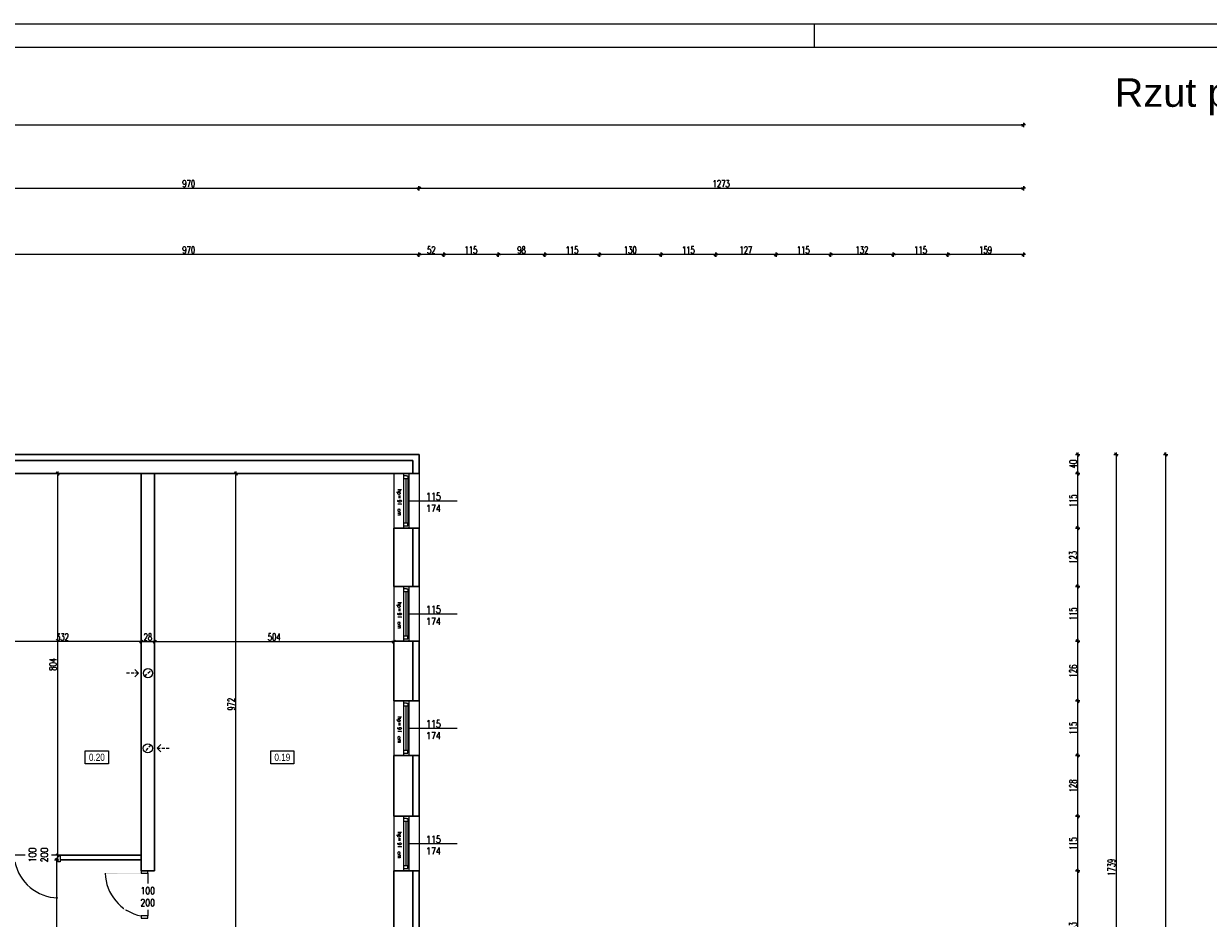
# Model space of a CAD drawing. Header units: millimetres. Extents: x 64838 to 107664, y -36848 to 0.
# Tile 69 of 109: x 80127 to 82622, y -28775 to -26891. Entities that reach past the tile are written whole.
import ezdxf

# ---------------------------------------------------------------- set-up
doc = ezdxf.new("R2010")
doc.units = ezdxf.units.MM
doc.linetypes.add('HIDDEN', pattern=[9.525, 6.35, -3.175])
doc.layers.get('Defpoints').update_dxf_attribs({"color": 30})
doc.layers.add('e-cad_opisy', color=7, linetype='Continuous')
for name, color, linetype, lineweight in [('J opisy', 7, 'Continuous', 9), ('J stolarka_okna', 144, 'Continuous', 0), ('J wymiary', 1, 'Continuous', 9), ('OPIS', 7, 'Continuous', 5), ('sciany', 252, 'Continuous', 30)]:
    doc.layers.add(name, color=color, linetype=linetype, lineweight=lineweight)
doc.styles.add('ADESK2', font='simplex', dxfattribs={"width": 0.7})
doc.styles.add('MtXpl_simplex_shx', font='simplex.shx')
doc.styles.get("Standard").update_dxf_attribs({"font": 'arial.ttf'})
doc.dimstyles.new('1-100', dxfattribs={"dimscale": 1.5, "dimtxt": 10, "dimasz": 2, "dimexe": 1, "dimexo": 1, "dimgap": 1.5, "dimtad": 1, "dimdec": 0, "dimrnd": 0.5, "dimdsep": 46, "dimtxsty": 'ADESK2', "dimblk": 'wymiar', "dimcen": -1, "dimdle": 5, "dimse1": 1, "dimse2": 1, "dimclrd": 256, "dimclre": 256, "dimclrt": 256, "dimadec": 0, "dimazin": 0, "dimtfac": 1, "dimtdec": 0, "dimtix": 1, "dimtmove": 0, "dimatfit": 3, "dimfxl": 20, "dimfxlon": 1, "dimtolj": 1, "dimtzin": 0, "dimarcsym": 0})

# ---------------------------------------------------------------- blocks, each defined once
blk = doc.blocks.new('A1_poziom')
at = {"ltscale": 0.8}
blk.add_line((661, 589), (661, 594), dxfattribs=at)
for points in [[(0, 0), (0, 297), (25, 297), (25, 594), (841, 594), (841, 0)], [(30, 5), (836, 5), (836, 589), (30, 589)]]:
    blk.add_lwpolyline(points, close=True)
blk = doc.blocks.new('wymiar')
for p, q in [((1.5, 0), (-1.5, 0)), ((1.06, 1.06), (-1.06, -1.06)), ((0, 1.5), (0, -1.5))]:
    blk.add_line(p, q)
blk = doc.blocks.new('*D937')
at = {"layer": 'Defpoints', "color": 0, "ltscale": 4}
for p in [(80191.7, -27838.5), (80198.1, -27838.5), (80191.7, -28642.5)]:
    blk.add_point(p, dxfattribs=at)
at = {"layer": 'J wymiary', "lineweight": -2}
blk.add_line((80198.1, -28639.5), (80198.1, -27841.5), dxfattribs=at)
at = {"layer": 'J wymiary', "lineweight": -2, "ltscale": 4, "xscale": 3, "yscale": 3, "zscale": 3}
for p, rotation in [((80198.1, -27838.5), 90), ((80198.1, -28642.5), 270)]:
    blk.add_blockref('wymiar', p, dxfattribs=dict(at, rotation=rotation))
at = {"layer": 'J wymiary', "ltscale": 4, "insert": (80188.4, -28240.5), "char_height": 15, "attachment_point": 5, "rotation": 90, "style": 'ADESK2'}
blk.add_mtext('\\A1;804', dxfattribs=at)
blk = doc.blocks.new('*D938')
at = {"layer": 'Defpoints', "color": 0, "ltscale": 4}
for p in [(80906.1, -28192.5), (80402.1, -28204.1), (80906.1, -28204.1)]:
    blk.add_point(p, dxfattribs=at)
at = {"layer": 'J wymiary', "lineweight": -2}
blk.add_line((80405.1, -28192.5), (80903.1, -28192.5), dxfattribs=at)
at = {"layer": 'J wymiary', "lineweight": -2, "ltscale": 4, "xscale": 3, "yscale": 3, "zscale": 3, "rotation": 180}
blk.add_blockref('wymiar', (80402.1, -28192.5), dxfattribs=at)
at = {"layer": 'J wymiary', "lineweight": -2, "ltscale": 4, "xscale": 3, "yscale": 3, "zscale": 3}
blk.add_blockref('wymiar', (80906.1, -28192.5), dxfattribs=at)
at = {"layer": 'J wymiary', "ltscale": 4, "insert": (80654.1, -28182.7), "char_height": 15, "attachment_point": 5, "style": 'ADESK2'}
blk.add_mtext('\\A1;504', dxfattribs=at)
blk = doc.blocks.new('*D939')
at = {"layer": 'Defpoints', "color": 0, "ltscale": 4}
for p in [(80042.1, -28192.5), (80042.1, -28245.4), (80374.1, -28245.4)]:
    blk.add_point(p, dxfattribs=at)
at = {"layer": 'J wymiary', "lineweight": -2}
blk.add_line((80371.1, -28192.5), (80045.1, -28192.5), dxfattribs=at)
at = {"layer": 'J wymiary', "lineweight": -2, "ltscale": 4, "xscale": 3, "yscale": 3, "zscale": 3, "rotation": 180}
blk.add_blockref('wymiar', (80042.1, -28192.5), dxfattribs=at)
at = {"layer": 'J wymiary', "lineweight": -2, "ltscale": 4, "xscale": 3, "yscale": 3, "zscale": 3}
blk.add_blockref('wymiar', (80374.1, -28192.5), dxfattribs=at)
at = {"layer": 'J wymiary', "ltscale": 4, "insert": (80208.1, -28182.7), "char_height": 15, "attachment_point": 5, "style": 'ADESK2'}
blk.add_mtext('\\A1;332', dxfattribs=at)
blk = doc.blocks.new('*D940')
at = {"layer": 'Defpoints', "color": 0, "ltscale": 4}
for p in [(80402.1, -27838.5), (80573.5, -27838.5), (80402.1, -28810.5)]:
    blk.add_point(p, dxfattribs=at)
at = {"layer": 'J wymiary', "lineweight": -2}
blk.add_line((80573.5, -28807.5), (80573.5, -27841.5), dxfattribs=at)
at = {"layer": 'J wymiary', "lineweight": -2, "ltscale": 4, "xscale": 3, "yscale": 3, "zscale": 3}
for p, rotation in [((80573.5, -27838.5), 90), ((80573.5, -28810.5), 270)]:
    blk.add_blockref('wymiar', p, dxfattribs=dict(at, rotation=rotation))
at = {"layer": 'J wymiary', "ltscale": 4, "insert": (80563.8, -28324.5), "char_height": 15, "attachment_point": 5, "rotation": 90, "style": 'ADESK2'}
blk.add_mtext('\\A1;972', dxfattribs=at)
blk = doc.blocks.new('*D941')
at = {"layer": 'Defpoints', "color": 0, "ltscale": 4}
for p in [(80203.1, -28652.5), (80195.9, -29914.5), (80203.1, -29914.5)]:
    blk.add_point(p, dxfattribs=at)
at = {"layer": 'J wymiary', "lineweight": -2}
blk.add_line((80195.9, -28655.5), (80195.9, -29911.5), dxfattribs=at)
at = {"layer": 'J wymiary', "lineweight": -2, "ltscale": 4, "xscale": 3, "yscale": 3, "zscale": 3}
for p, rotation in [((80195.9, -28652.5), 90), ((80195.9, -29914.5), 270)]:
    blk.add_blockref('wymiar', p, dxfattribs=dict(at, rotation=rotation))
at = {"layer": 'J wymiary', "ltscale": 4, "insert": (80186.1, -29283.5), "char_height": 15, "attachment_point": 5, "rotation": 90, "style": 'ADESK2'}
blk.add_mtext('\\A1;1262', dxfattribs=at)
blk = doc.blocks.new('*D979')
at = {"layer": 'Defpoints', "color": 0, "ltscale": 4}
for p in [(80374.1, -28192.5), (80402.1, -28192.5), (80402.1, -28192.5)]:
    blk.add_point(p, dxfattribs=at)
at = {"layer": 'J wymiary', "lineweight": -2}
blk.add_line((80377.1, -28192.5), (80399.1, -28192.5), dxfattribs=at)
at = {"layer": 'J wymiary', "lineweight": -2, "ltscale": 4, "xscale": 3, "yscale": 3, "zscale": 3, "rotation": 180}
blk.add_blockref('wymiar', (80374.1, -28192.5), dxfattribs=at)
at = {"layer": 'J wymiary', "lineweight": -2, "ltscale": 4, "xscale": 3, "yscale": 3, "zscale": 3}
blk.add_blockref('wymiar', (80402.1, -28192.5), dxfattribs=at)
at = {"layer": 'J wymiary', "ltscale": 4, "insert": (80388.1, -28182.7), "char_height": 15, "attachment_point": 5, "style": 'ADESK2'}
blk.add_mtext('\\A1;28', dxfattribs=at)
blk = doc.blocks.new('*D1127')
at = {"layer": 'Defpoints', "color": 0, "ltscale": 4}
for p in [(80952.5, -28675.5), (82346.7, -28675.5), (80951.9, -28918.5)]:
    blk.add_point(p, dxfattribs=at)
at = {"layer": 'J wymiary', "lineweight": -2}
blk.add_line((82346.7, -28915.5), (82346.7, -28678.5), dxfattribs=at)
at = {"layer": 'J wymiary', "lineweight": -2, "ltscale": 4, "xscale": 3, "yscale": 3, "zscale": 3}
for p, rotation in [((82346.7, -28675.5), 90), ((82346.7, -28918.5), 270)]:
    blk.add_blockref('wymiar', p, dxfattribs=dict(at, rotation=rotation))
at = {"layer": 'J wymiary', "ltscale": 4, "insert": (82336.9, -28797), "char_height": 15, "attachment_point": 5, "rotation": 90, "style": 'ADESK2'}
blk.add_mtext('\\A1;243', dxfattribs=at)
blk = doc.blocks.new('*D1128')
at = {"layer": 'Defpoints', "color": 0, "ltscale": 4}
for p in [(80950.7, -28560.5), (82346.7, -28560.5), (80952.5, -28675.5)]:
    blk.add_point(p, dxfattribs=at)
at = {"layer": 'J wymiary', "lineweight": -2}
blk.add_line((82346.7, -28672.5), (82346.7, -28563.5), dxfattribs=at)
at = {"layer": 'J wymiary', "lineweight": -2, "ltscale": 4, "xscale": 3, "yscale": 3, "zscale": 3}
for p, rotation in [((82346.7, -28560.5), 90), ((82346.7, -28675.5), 270)]:
    blk.add_blockref('wymiar', p, dxfattribs=dict(at, rotation=rotation))
at = {"layer": 'J wymiary', "ltscale": 4, "insert": (82336.9, -28618), "char_height": 15, "attachment_point": 5, "rotation": 90, "style": 'ADESK2'}
blk.add_mtext('\\A1;115', dxfattribs=at)
blk = doc.blocks.new('*D1129')
at = {"layer": 'Defpoints', "color": 0, "ltscale": 4}
for p in [(80951.9, -28432.5), (82346.7, -28432.5), (80950.7, -28560.5)]:
    blk.add_point(p, dxfattribs=at)
at = {"layer": 'J wymiary', "lineweight": -2}
blk.add_line((82346.7, -28557.5), (82346.7, -28435.5), dxfattribs=at)
at = {"layer": 'J wymiary', "lineweight": -2, "ltscale": 4, "xscale": 3, "yscale": 3, "zscale": 3}
for p, rotation in [((82346.7, -28432.5), 90), ((82346.7, -28560.5), 270)]:
    blk.add_blockref('wymiar', p, dxfattribs=dict(at, rotation=rotation))
at = {"layer": 'J wymiary', "ltscale": 4, "insert": (82336.9, -28496.5), "char_height": 15, "attachment_point": 5, "rotation": 90, "style": 'ADESK2'}
blk.add_mtext('\\A1;128', dxfattribs=at)
blk = doc.blocks.new('*D1130')
at = {"layer": 'Defpoints', "color": 0, "ltscale": 4}
for p in [(80952.7, -28317.5), (82346.7, -28317.5), (80951.9, -28432.5)]:
    blk.add_point(p, dxfattribs=at)
at = {"layer": 'J wymiary', "lineweight": -2}
blk.add_line((82346.7, -28429.5), (82346.7, -28320.5), dxfattribs=at)
at = {"layer": 'J wymiary', "lineweight": -2, "ltscale": 4, "xscale": 3, "yscale": 3, "zscale": 3}
for p, rotation in [((82346.7, -28317.5), 90), ((82346.7, -28432.5), 270)]:
    blk.add_blockref('wymiar', p, dxfattribs=dict(at, rotation=rotation))
at = {"layer": 'J wymiary', "ltscale": 4, "insert": (82336.9, -28375), "char_height": 15, "attachment_point": 5, "rotation": 90, "style": 'ADESK2'}
blk.add_mtext('\\A1;115', dxfattribs=at)
blk = doc.blocks.new('*D1131')
at = {"layer": 'Defpoints', "color": 0, "ltscale": 4}
for p in [(80950.8, -28191.5), (82346.7, -28191.5), (80952.7, -28317.5)]:
    blk.add_point(p, dxfattribs=at)
at = {"layer": 'J wymiary', "lineweight": -2}
blk.add_line((82346.7, -28314.5), (82346.7, -28194.5), dxfattribs=at)
at = {"layer": 'J wymiary', "lineweight": -2, "ltscale": 4, "xscale": 3, "yscale": 3, "zscale": 3}
for p, rotation in [((82346.7, -28191.5), 90), ((82346.7, -28317.5), 270)]:
    blk.add_blockref('wymiar', p, dxfattribs=dict(at, rotation=rotation))
at = {"layer": 'J wymiary', "ltscale": 4, "insert": (82336.9, -28254.5), "char_height": 15, "attachment_point": 5, "rotation": 90, "style": 'ADESK2'}
blk.add_mtext('\\A1;126', dxfattribs=at)
blk = doc.blocks.new('*D1132')
at = {"layer": 'Defpoints', "color": 0, "ltscale": 4}
for p in [(80951.6, -28076.5), (82346.7, -28076.5), (80950.8, -28191.5)]:
    blk.add_point(p, dxfattribs=at)
at = {"layer": 'J wymiary', "lineweight": -2}
blk.add_line((82346.7, -28188.5), (82346.7, -28079.5), dxfattribs=at)
at = {"layer": 'J wymiary', "lineweight": -2, "ltscale": 4, "xscale": 3, "yscale": 3, "zscale": 3}
for p, rotation in [((82346.7, -28076.5), 90), ((82346.7, -28191.5), 270)]:
    blk.add_blockref('wymiar', p, dxfattribs=dict(at, rotation=rotation))
at = {"layer": 'J wymiary', "ltscale": 4, "insert": (82336.9, -28134), "char_height": 15, "attachment_point": 5, "rotation": 90, "style": 'ADESK2'}
blk.add_mtext('\\A1;115', dxfattribs=at)
blk = doc.blocks.new('*D1133')
at = {"layer": 'Defpoints', "color": 0, "ltscale": 4}
for p in [(80952, -27953.5), (82346.7, -27953.5), (80951.6, -28076.5)]:
    blk.add_point(p, dxfattribs=at)
at = {"layer": 'J wymiary', "lineweight": -2}
blk.add_line((82346.7, -28073.5), (82346.7, -27956.5), dxfattribs=at)
at = {"layer": 'J wymiary', "lineweight": -2, "ltscale": 4, "xscale": 3, "yscale": 3, "zscale": 3}
for p, rotation in [((82346.7, -27953.5), 90), ((82346.7, -28076.5), 270)]:
    blk.add_blockref('wymiar', p, dxfattribs=dict(at, rotation=rotation))
at = {"layer": 'J wymiary', "ltscale": 4, "insert": (82336.9, -28015), "char_height": 15, "attachment_point": 5, "rotation": 90, "style": 'ADESK2'}
blk.add_mtext('\\A1;123', dxfattribs=at)
blk = doc.blocks.new('*D1134')
at = {"layer": 'Defpoints', "color": 0, "ltscale": 4}
for p in [(80952, -27838.5), (82346.7, -27838.5), (80952, -27953.5)]:
    blk.add_point(p, dxfattribs=at)
at = {"layer": 'J wymiary', "lineweight": -2}
blk.add_line((82346.7, -27950.5), (82346.7, -27841.5), dxfattribs=at)
at = {"layer": 'J wymiary', "lineweight": -2, "ltscale": 4, "xscale": 3, "yscale": 3, "zscale": 3}
for p, rotation in [((82346.7, -27838.5), 90), ((82346.7, -27953.5), 270)]:
    blk.add_blockref('wymiar', p, dxfattribs=dict(at, rotation=rotation))
at = {"layer": 'J wymiary', "ltscale": 4, "insert": (82336.9, -27896), "char_height": 15, "attachment_point": 5, "rotation": 90, "style": 'ADESK2'}
blk.add_mtext('\\A1;115', dxfattribs=at)
blk = doc.blocks.new('*D1135')
at = {"layer": 'Defpoints', "color": 0, "ltscale": 4}
for p in [(80950.4, -27798.5), (82346.7, -27798.5), (80952, -27838.5)]:
    blk.add_point(p, dxfattribs=at)
at = {"layer": 'J wymiary', "lineweight": -2}
blk.add_line((82346.7, -27835.5), (82346.7, -27801.5), dxfattribs=at)
at = {"layer": 'J wymiary', "lineweight": -2, "ltscale": 4, "xscale": 3, "yscale": 3, "zscale": 3}
for p, rotation in [((82346.7, -27798.5), 90), ((82346.7, -27838.5), 270)]:
    blk.add_blockref('wymiar', p, dxfattribs=dict(at, rotation=rotation))
at = {"layer": 'J wymiary', "ltscale": 4, "insert": (82336.9, -27818.5), "char_height": 15, "attachment_point": 5, "rotation": 90, "style": 'ADESK2'}
blk.add_mtext('\\A1;40', dxfattribs=at)
blk = doc.blocks.new('*D1136')
at = {"layer": 'Defpoints', "color": 0, "ltscale": 4}
for p in [(80959.1, -27798.5), (80959.1, -29537.5), (82427.4, -29537.5)]:
    blk.add_point(p, dxfattribs=at)
at = {"layer": 'J wymiary', "lineweight": -2}
blk.add_line((82427.4, -27801.5), (82427.4, -29534.5), dxfattribs=at)
at = {"layer": 'J wymiary', "lineweight": -2, "ltscale": 4, "xscale": 3, "yscale": 3, "zscale": 3}
for p, rotation in [((82427.4, -27798.5), 90), ((82427.4, -29537.5), 270)]:
    blk.add_blockref('wymiar', p, dxfattribs=dict(at, rotation=rotation))
at = {"layer": 'J wymiary', "ltscale": 4, "insert": (82417.6, -28668), "char_height": 15, "attachment_point": 5, "rotation": 90, "style": 'ADESK2'}
blk.add_mtext('\\A1;1739', dxfattribs=at)
blk = doc.blocks.new('*D1140')
at = {"layer": 'Defpoints', "color": 0, "ltscale": 4}
for p in [(80950.4, -27798.5), (78152.1, -31985), (82531.5, -31985)]:
    blk.add_point(p, dxfattribs=at)
at = {"layer": 'J wymiary', "lineweight": -2}
blk.add_line((82531.5, -27801.5), (82531.5, -31982), dxfattribs=at)
at = {"layer": 'J wymiary', "lineweight": -2, "ltscale": 4, "xscale": 3, "yscale": 3, "zscale": 3}
for p, rotation in [((82531.5, -27798.5), 90), ((82531.5, -31985), 270)]:
    blk.add_blockref('wymiar', p, dxfattribs=dict(at, rotation=rotation))
at = {"layer": 'J wymiary', "ltscale": 4, "insert": (82521.8, -29891.7), "char_height": 15, "attachment_point": 5, "rotation": 90, "style": 'ADESK2'}
blk.add_mtext('\\A1;4187', dxfattribs=at)
blk = doc.blocks.new('*D1147')
at = {"layer": 'Defpoints', "color": 0, "ltscale": 4}
for p in [(82073.1, -27377.3), (82073.1, -29161.8), (82232.1, -29161.8)]:
    blk.add_point(p, dxfattribs=at)
at = {"layer": 'J wymiary', "lineweight": -2}
blk.add_line((82229.1, -27377.3), (82076.1, -27377.3), dxfattribs=at)
at = {"layer": 'J wymiary', "lineweight": -2, "ltscale": 4, "xscale": 3, "yscale": 3, "zscale": 3, "rotation": 180}
blk.add_blockref('wymiar', (82073.1, -27377.3), dxfattribs=at)
at = {"layer": 'J wymiary', "lineweight": -2, "ltscale": 4, "xscale": 3, "yscale": 3, "zscale": 3}
blk.add_blockref('wymiar', (82232.1, -27377.3), dxfattribs=at)
at = {"layer": 'J wymiary', "ltscale": 4, "insert": (82152.6, -27367.6), "char_height": 15, "attachment_point": 5, "style": 'ADESK2'}
blk.add_mtext('\\A1;159', dxfattribs=at)
blk = doc.blocks.new('*D1148')
at = {"layer": 'Defpoints', "color": 0, "ltscale": 4}
for p in [(81958.1, -27377.3), (82073.1, -29161.8), (81958.1, -29169.5)]:
    blk.add_point(p, dxfattribs=at)
at = {"layer": 'J wymiary', "lineweight": -2}
blk.add_line((82070.1, -27377.3), (81961.1, -27377.3), dxfattribs=at)
at = {"layer": 'J wymiary', "lineweight": -2, "ltscale": 4, "xscale": 3, "yscale": 3, "zscale": 3, "rotation": 180}
blk.add_blockref('wymiar', (81958.1, -27377.3), dxfattribs=at)
at = {"layer": 'J wymiary', "lineweight": -2, "ltscale": 4, "xscale": 3, "yscale": 3, "zscale": 3}
blk.add_blockref('wymiar', (82073.1, -27377.3), dxfattribs=at)
at = {"layer": 'J wymiary', "ltscale": 4, "insert": (82015.6, -27367.6), "char_height": 15, "attachment_point": 5, "style": 'ADESK2'}
blk.add_mtext('\\A1;115', dxfattribs=at)
blk = doc.blocks.new('*D1149')
at = {"layer": 'Defpoints', "color": 0, "ltscale": 4}
for p in [(81826.1, -27377.3), (81826.1, -29167.5), (81958.1, -29169.5)]:
    blk.add_point(p, dxfattribs=at)
at = {"layer": 'J wymiary', "lineweight": -2}
blk.add_line((81955.1, -27377.3), (81829.1, -27377.3), dxfattribs=at)
at = {"layer": 'J wymiary', "lineweight": -2, "ltscale": 4, "xscale": 3, "yscale": 3, "zscale": 3, "rotation": 180}
blk.add_blockref('wymiar', (81826.1, -27377.3), dxfattribs=at)
at = {"layer": 'J wymiary', "lineweight": -2, "ltscale": 4, "xscale": 3, "yscale": 3, "zscale": 3}
blk.add_blockref('wymiar', (81958.1, -27377.3), dxfattribs=at)
at = {"layer": 'J wymiary', "ltscale": 4, "insert": (81892.1, -27367.6), "char_height": 15, "attachment_point": 5, "style": 'ADESK2'}
blk.add_mtext('\\A1;132', dxfattribs=at)
blk = doc.blocks.new('*D1150')
at = {"layer": 'Defpoints', "color": 0, "ltscale": 4}
for p in [(81711.1, -27377.3), (81711.1, -29167.9), (81826.1, -29167.5)]:
    blk.add_point(p, dxfattribs=at)
at = {"layer": 'J wymiary', "lineweight": -2}
blk.add_line((81823.1, -27377.3), (81714.1, -27377.3), dxfattribs=at)
at = {"layer": 'J wymiary', "lineweight": -2, "ltscale": 4, "xscale": 3, "yscale": 3, "zscale": 3, "rotation": 180}
blk.add_blockref('wymiar', (81711.1, -27377.3), dxfattribs=at)
at = {"layer": 'J wymiary', "lineweight": -2, "ltscale": 4, "xscale": 3, "yscale": 3, "zscale": 3}
blk.add_blockref('wymiar', (81826.1, -27377.3), dxfattribs=at)
at = {"layer": 'J wymiary', "ltscale": 4, "insert": (81768.6, -27367.6), "char_height": 15, "attachment_point": 5, "style": 'ADESK2'}
blk.add_mtext('\\A1;115', dxfattribs=at)
blk = doc.blocks.new('*D1151')
at = {"layer": 'Defpoints', "color": 0, "ltscale": 4}
for p in [(81584.1, -27377.3), (81584.1, -29170.2), (81711.1, -29167.9)]:
    blk.add_point(p, dxfattribs=at)
at = {"layer": 'J wymiary', "lineweight": -2}
blk.add_line((81708.1, -27377.3), (81587.1, -27377.3), dxfattribs=at)
at = {"layer": 'J wymiary', "lineweight": -2, "ltscale": 4, "xscale": 3, "yscale": 3, "zscale": 3, "rotation": 180}
blk.add_blockref('wymiar', (81584.1, -27377.3), dxfattribs=at)
at = {"layer": 'J wymiary', "lineweight": -2, "ltscale": 4, "xscale": 3, "yscale": 3, "zscale": 3}
blk.add_blockref('wymiar', (81711.1, -27377.3), dxfattribs=at)
at = {"layer": 'J wymiary', "ltscale": 4, "insert": (81647.6, -27367.6), "char_height": 15, "attachment_point": 5, "style": 'ADESK2'}
blk.add_mtext('\\A1;127', dxfattribs=at)
blk = doc.blocks.new('*D1152')
at = {"layer": 'Defpoints', "color": 0, "ltscale": 4}
for p in [(81469.1, -27377.3), (81469.1, -29168.7), (81584.1, -29170.2)]:
    blk.add_point(p, dxfattribs=at)
at = {"layer": 'J wymiary', "lineweight": -2}
blk.add_line((81581.1, -27377.3), (81472.1, -27377.3), dxfattribs=at)
at = {"layer": 'J wymiary', "lineweight": -2, "ltscale": 4, "xscale": 3, "yscale": 3, "zscale": 3, "rotation": 180}
blk.add_blockref('wymiar', (81469.1, -27377.3), dxfattribs=at)
at = {"layer": 'J wymiary', "lineweight": -2, "ltscale": 4, "xscale": 3, "yscale": 3, "zscale": 3}
blk.add_blockref('wymiar', (81584.1, -27377.3), dxfattribs=at)
at = {"layer": 'J wymiary', "ltscale": 4, "insert": (81526.6, -27367.6), "char_height": 15, "attachment_point": 5, "style": 'ADESK2'}
blk.add_mtext('\\A1;115', dxfattribs=at)
blk = doc.blocks.new('*D1153')
at = {"layer": 'Defpoints', "color": 0, "ltscale": 4}
for p in [(81339.1, -27377.3), (81339.1, -29168.7), (81469.1, -29168.7)]:
    blk.add_point(p, dxfattribs=at)
at = {"layer": 'J wymiary', "lineweight": -2}
blk.add_line((81466.1, -27377.3), (81342.1, -27377.3), dxfattribs=at)
at = {"layer": 'J wymiary', "lineweight": -2, "ltscale": 4, "xscale": 3, "yscale": 3, "zscale": 3, "rotation": 180}
blk.add_blockref('wymiar', (81339.1, -27377.3), dxfattribs=at)
at = {"layer": 'J wymiary', "lineweight": -2, "ltscale": 4, "xscale": 3, "yscale": 3, "zscale": 3}
blk.add_blockref('wymiar', (81469.1, -27377.3), dxfattribs=at)
at = {"layer": 'J wymiary', "ltscale": 4, "insert": (81404.1, -27367.6), "char_height": 15, "attachment_point": 5, "style": 'ADESK2'}
blk.add_mtext('\\A1;130', dxfattribs=at)
blk = doc.blocks.new('*D1154')
at = {"layer": 'Defpoints', "color": 0, "ltscale": 4}
for p in [(81224.1, -27377.3), (81224.1, -29163.7), (81339.1, -29168.7)]:
    blk.add_point(p, dxfattribs=at)
at = {"layer": 'J wymiary', "lineweight": -2}
blk.add_line((81336.1, -27377.3), (81227.1, -27377.3), dxfattribs=at)
at = {"layer": 'J wymiary', "lineweight": -2, "ltscale": 4, "xscale": 3, "yscale": 3, "zscale": 3, "rotation": 180}
blk.add_blockref('wymiar', (81224.1, -27377.3), dxfattribs=at)
at = {"layer": 'J wymiary', "lineweight": -2, "ltscale": 4, "xscale": 3, "yscale": 3, "zscale": 3}
blk.add_blockref('wymiar', (81339.1, -27377.3), dxfattribs=at)
at = {"layer": 'J wymiary', "ltscale": 4, "insert": (81281.6, -27367.6), "char_height": 15, "attachment_point": 5, "style": 'ADESK2'}
blk.add_mtext('\\A1;115', dxfattribs=at)
blk = doc.blocks.new('*D1155')
at = {"layer": 'Defpoints', "color": 0, "ltscale": 4}
for p in [(81126.1, -27377.3), (81126.1, -29165.7), (81224.1, -29163.7)]:
    blk.add_point(p, dxfattribs=at)
at = {"layer": 'J wymiary', "lineweight": -2}
blk.add_line((81221.1, -27377.3), (81129.1, -27377.3), dxfattribs=at)
at = {"layer": 'J wymiary', "lineweight": -2, "ltscale": 4, "xscale": 3, "yscale": 3, "zscale": 3, "rotation": 180}
blk.add_blockref('wymiar', (81126.1, -27377.3), dxfattribs=at)
at = {"layer": 'J wymiary', "lineweight": -2, "ltscale": 4, "xscale": 3, "yscale": 3, "zscale": 3}
blk.add_blockref('wymiar', (81224.1, -27377.3), dxfattribs=at)
at = {"layer": 'J wymiary', "ltscale": 4, "insert": (81175.1, -27367.6), "char_height": 15, "attachment_point": 5, "style": 'ADESK2'}
blk.add_mtext('\\A1;98', dxfattribs=at)
blk = doc.blocks.new('*D1156')
at = {"layer": 'Defpoints', "color": 0, "ltscale": 4}
for p in [(81011.1, -27377.3), (81126.1, -29165.7), (81011.1, -29168.8)]:
    blk.add_point(p, dxfattribs=at)
at = {"layer": 'J wymiary', "lineweight": -2}
blk.add_line((81123.1, -27377.3), (81014.1, -27377.3), dxfattribs=at)
at = {"layer": 'J wymiary', "lineweight": -2, "ltscale": 4, "xscale": 3, "yscale": 3, "zscale": 3, "rotation": 180}
blk.add_blockref('wymiar', (81011.1, -27377.3), dxfattribs=at)
at = {"layer": 'J wymiary', "lineweight": -2, "ltscale": 4, "xscale": 3, "yscale": 3, "zscale": 3}
blk.add_blockref('wymiar', (81126.1, -27377.3), dxfattribs=at)
at = {"layer": 'J wymiary', "ltscale": 4, "insert": (81068.6, -27367.6), "char_height": 15, "attachment_point": 5, "style": 'ADESK2'}
blk.add_mtext('\\A1;115', dxfattribs=at)
blk = doc.blocks.new('*D1157')
at = {"layer": 'Defpoints', "color": 0, "ltscale": 4}
for p in [(80959.1, -27377.3), (80959.1, -29138.8), (81011.1, -29168.8)]:
    blk.add_point(p, dxfattribs=at)
at = {"layer": 'J wymiary', "lineweight": -2}
blk.add_line((81008.1, -27377.3), (80962.1, -27377.3), dxfattribs=at)
at = {"layer": 'J wymiary', "lineweight": -2, "ltscale": 4, "xscale": 3, "yscale": 3, "zscale": 3, "rotation": 180}
blk.add_blockref('wymiar', (80959.1, -27377.3), dxfattribs=at)
at = {"layer": 'J wymiary', "lineweight": -2, "ltscale": 4, "xscale": 3, "yscale": 3, "zscale": 3}
blk.add_blockref('wymiar', (81011.1, -27377.3), dxfattribs=at)
at = {"layer": 'J wymiary', "ltscale": 4, "insert": (80985.1, -27367.6), "char_height": 15, "attachment_point": 5, "style": 'ADESK2'}
blk.add_mtext('\\A1;52', dxfattribs=at)
blk = doc.blocks.new('*D1158')
at = {"layer": 'Defpoints', "color": 0, "ltscale": 4}
for p in [(79989.1, -27377.3), (79989.1, -27465.6), (80959.1, -29138.8)]:
    blk.add_point(p, dxfattribs=at)
at = {"layer": 'J wymiary', "lineweight": -2}
blk.add_line((80956.1, -27377.3), (79992.1, -27377.3), dxfattribs=at)
at = {"layer": 'J wymiary', "lineweight": -2, "ltscale": 4, "xscale": 3, "yscale": 3, "zscale": 3, "rotation": 180}
blk.add_blockref('wymiar', (79989.1, -27377.3), dxfattribs=at)
at = {"layer": 'J wymiary', "lineweight": -2, "ltscale": 4, "xscale": 3, "yscale": 3, "zscale": 3}
blk.add_blockref('wymiar', (80959.1, -27377.3), dxfattribs=at)
at = {"layer": 'J wymiary', "ltscale": 4, "insert": (80474.1, -27367.6), "char_height": 15, "attachment_point": 5, "style": 'ADESK2'}
blk.add_mtext('\\A1;970', dxfattribs=at)
blk = doc.blocks.new('*D1185')
at = {"layer": 'Defpoints', "color": 0, "ltscale": 4}
for p in [(80959.1, -27237.6), (80959.1, -27817.8), (79989.1, -27825.1)]:
    blk.add_point(p, dxfattribs=at)
at = {"layer": 'J wymiary', "lineweight": -2, "ltscale": 4}
blk.add_line((79992.1, -27237.6), (80956.1, -27237.6), dxfattribs=at)
at = {"layer": 'J wymiary', "lineweight": -2, "ltscale": 4, "xscale": 3, "yscale": 3, "zscale": 3, "rotation": 180}
blk.add_blockref('wymiar', (79989.1, -27237.6), dxfattribs=at)
at = {"layer": 'J wymiary', "lineweight": -2, "ltscale": 4, "xscale": 3, "yscale": 3, "zscale": 3}
blk.add_blockref('wymiar', (80959.1, -27237.6), dxfattribs=at)
at = {"layer": 'J wymiary', "ltscale": 4, "insert": (80474.1, -27227.8), "char_height": 15, "attachment_point": 5, "style": 'ADESK2'}
blk.add_mtext('\\A1;970', dxfattribs=at)
blk = doc.blocks.new('*D1186')
at = {"layer": 'Defpoints', "color": 0, "ltscale": 4}
for p in [(82232.1, -27237.6), (80959.1, -27817.8), (82232.1, -29603.1)]:
    blk.add_point(p, dxfattribs=at)
at = {"layer": 'J wymiary', "lineweight": -2, "ltscale": 4}
blk.add_line((80962.1, -27237.6), (82229.1, -27237.6), dxfattribs=at)
at = {"layer": 'J wymiary', "lineweight": -2, "ltscale": 4, "xscale": 3, "yscale": 3, "zscale": 3, "rotation": 180}
blk.add_blockref('wymiar', (80959.1, -27237.6), dxfattribs=at)
at = {"layer": 'J wymiary', "lineweight": -2, "ltscale": 4, "xscale": 3, "yscale": 3, "zscale": 3}
blk.add_blockref('wymiar', (82232.1, -27237.6), dxfattribs=at)
at = {"layer": 'J wymiary', "ltscale": 4, "insert": (81595.6, -27227.8), "char_height": 15, "attachment_point": 5, "style": 'ADESK2'}
blk.add_mtext('\\A1;1273', dxfattribs=at)
blk = doc.blocks.new('*D1187')
at = {"layer": 'Defpoints', "color": 0, "ltscale": 4}
for p in [(82232.1, -27104.2), (76142.1, -27497.5), (82232.1, -29537.5)]:
    blk.add_point(p, dxfattribs=at)
at = {"layer": 'J wymiary', "lineweight": -2, "ltscale": 4}
blk.add_line((76145.1, -27104.2), (82229.1, -27104.2), dxfattribs=at)
at = {"layer": 'J wymiary', "lineweight": -2, "ltscale": 4, "xscale": 3, "yscale": 3, "zscale": 3, "rotation": 180}
blk.add_blockref('wymiar', (76142.1, -27104.2), dxfattribs=at)
at = {"layer": 'J wymiary', "lineweight": -2, "ltscale": 4, "xscale": 3, "yscale": 3, "zscale": 3}
blk.add_blockref('wymiar', (82232.1, -27104.2), dxfattribs=at)
at = {"layer": 'J wymiary', "ltscale": 4, "insert": (79187.1, -27094.4), "char_height": 15, "attachment_point": 5, "style": 'ADESK2'}
blk.add_mtext('\\A1;6090', dxfattribs=at)

msp = doc.modelspace()

# ---------------------------------------------------------------- linework, layer by layer
at = {"layer": 'Defpoints'}
for p, q in [((80906.12, -27838.48), (80906.12, -27953.48)), ((80906.12, -28076.48), (80906.12, -28191.48)), ((80906.12, -28317.48), (80906.12, -28432.48)), ((80906.12, -28560.48), (80906.12, -28675.48))]:
    msp.add_line(p, q, dxfattribs=at)
at = {"layer": 'J opisy', "linetype": 'Continuous', "lineweight": 9}
for p, q in [((80938.62, -27895.98), (81039.34, -27895.98)), ((80938.62, -28133.98), (81039.34, -28133.98)), ((80938.62, -28374.98), (81039.34, -28374.98)), ((80938.62, -28617.98), (81039.34, -28617.98))]:
    msp.add_line(p, q, dxfattribs=at)
at = {"layer": 'J opisy', "linetype": 'HIDDEN'}
for p, q in [((80368.45, -28259.14), (80342.79, -28259.14)), ((80381.36, -28265.95), (80394.92, -28252.33)), ((80394.79, -28410.56), (80381.23, -28424.17)), ((80407.7, -28417.37), (80433.36, -28417.37))]:
    msp.add_line(p, q, dxfattribs=at)
at = {"layer": 'J opisy'}
for p, q in [((80368.45, -28259.14), (80360.66, -28251.38)), ((80368.45, -28259.14), (80360.66, -28266.9)), ((80407.7, -28417.37), (80415.49, -28409.61)), ((80407.7, -28417.37), (80415.49, -28425.13)), ((80153.12, -28617.48), (80153.12, -28667.48)), ((80363.12, -28725.48), (80413.12, -28725.48))]:
    msp.add_line(p, q, dxfattribs=at)
for centre in [(80388.14, -28259.14), (80388.01, -28417.37)]:
    msp.add_circle(centre, 9.61, dxfattribs=at)
at = {"layer": 'J stolarka_okna', "linetype": 'Continuous', "lineweight": 9}
for p, q in [((80926.62, -27838.48), (80926.62, -27953.48)), ((80938.62, -27838.48), (80926.62, -27838.48)), ((80932.62, -27843.48), (80926.62, -27843.48)), ((80932.62, -27843.48), (80935.62, -27843.48)), ((80935.62, -27843.48), (80935.62, -27849.48)), ((80938.62, -27953.48), (80938.62, -27838.48)), ((80959.12, -27838.48), (80959.12, -27953.48)), ((80935.62, -27849.48), (80926.62, -27849.48)), ((80931.12, -27849.48), (80931.12, -27942.48)), ((80935.62, -27846.27), (80938.62, -27846.27)), ((80935.62, -27849.48), (80935.62, -27942.48)), ((80926.62, -27942.48), (80935.62, -27942.48)), ((80935.62, -27948.48), (80935.62, -27942.48)), ((80926.62, -27948.48), (80932.62, -27948.48)), ((80926.62, -27953.48), (80938.62, -27953.48)), ((80932.62, -27948.48), (80935.62, -27948.48)), ((80935.62, -27945.48), (80938.62, -27945.48)), ((80926.62, -28076.48), (80926.62, -28191.48)), ((80938.62, -28076.48), (80926.62, -28076.48)), ((80932.62, -28081.48), (80926.62, -28081.48)), ((80935.62, -28087.48), (80926.62, -28087.48)), ((80931.12, -28087.48), (80931.12, -28180.48)), ((80932.62, -28081.48), (80935.62, -28081.48)), ((80935.62, -28081.48), (80935.62, -28087.48)), ((80935.62, -28084.27), (80938.62, -28084.27)), ((80935.62, -28087.48), (80935.62, -28180.48)), ((80938.62, -28191.48), (80938.62, -28076.48)), ((80959.12, -28076.48), (80959.12, -28191.48)), ((80926.62, -28180.48), (80935.62, -28180.48)), ((80926.62, -28186.48), (80932.62, -28186.48)), ((80926.62, -28191.48), (80938.62, -28191.48)), ((80932.62, -28186.48), (80935.62, -28186.48)), ((80935.62, -28186.48), (80935.62, -28180.48)), ((80935.62, -28183.48), (80938.62, -28183.48)), ((80926.62, -28317.48), (80926.62, -28432.48)), ((80938.62, -28317.48), (80926.62, -28317.48)), ((80938.62, -28432.48), (80938.62, -28317.48)), ((80959.12, -28317.48), (80959.12, -28432.48)), ((80932.62, -28322.48), (80926.62, -28322.48)), ((80935.62, -28328.48), (80926.62, -28328.48)), ((80931.12, -28328.48), (80931.12, -28421.48)), ((80932.62, -28322.48), (80935.62, -28322.48)), ((80935.62, -28322.48), (80935.62, -28328.48)), ((80935.62, -28325.27), (80938.62, -28325.27)), ((80935.62, -28328.48), (80935.62, -28421.48)), ((80926.62, -28421.48), (80935.62, -28421.48)), ((80926.62, -28427.48), (80932.62, -28427.48)), ((80926.62, -28432.48), (80938.62, -28432.48)), ((80932.62, -28427.48), (80935.62, -28427.48)), ((80935.62, -28427.48), (80935.62, -28421.48)), ((80935.62, -28424.48), (80938.62, -28424.48)), ((80926.62, -28560.48), (80926.62, -28675.48)), ((80938.62, -28560.48), (80926.62, -28560.48)), ((80932.62, -28565.48), (80926.62, -28565.48)), ((80932.62, -28565.48), (80935.62, -28565.48)), ((80935.62, -28565.48), (80935.62, -28571.48)), ((80935.62, -28568.27), (80938.62, -28568.27)), ((80938.62, -28675.48), (80938.62, -28560.48)), ((80959.12, -28560.48), (80959.12, -28675.48)), ((80935.62, -28571.48), (80926.62, -28571.48)), ((80931.12, -28571.48), (80931.12, -28664.48)), ((80935.62, -28571.48), (80935.62, -28664.48)), ((80926.62, -28664.48), (80935.62, -28664.48)), ((80935.62, -28670.48), (80935.62, -28664.48)), ((80935.62, -28667.48), (80938.62, -28667.48)), ((80926.62, -28670.48), (80932.62, -28670.48)), ((80926.62, -28675.48), (80938.62, -28675.48)), ((80932.62, -28670.48), (80935.62, -28670.48))]:
    msp.add_line(p, q, dxfattribs=at)
at = {"layer": 'J stolarka_okna'}
for p, q in [((80198.12, -28642.48), (80108.12, -28642.48)), ((80198.12, -28656.48), (80198.12, -28642.48)), ((80198.12, -28642.48), (80203.12, -28642.48)), ((80203.12, -28642.48), (80203.12, -28656.48)), ((80203.12, -28656.48), (80198.12, -28656.48)), ((80388.12, -28675.48), (80374.12, -28675.48)), ((80374.12, -28675.48), (80374.12, -28680.48)), ((80374.12, -28680.48), (80388.12, -28680.48)), ((80388.12, -28680.48), (80388.12, -28675.48)), ((80388.12, -28680.48), (80388.12, -28770.48)), ((80388.12, -28770.48), (80374.12, -28770.48)), ((80374.12, -28770.48), (80374.12, -28775.48)), ((80374.12, -28775.48), (80388.12, -28775.48)), ((80388.12, -28775.48), (80388.12, -28770.48))]:
    msp.add_line(p, q, dxfattribs=at)
for centre, start, end in [((80200.76, -28638.06), 191.2432, 268.47693), ((80392.54, -28677.84), 181.52307, 258.7568)]:
    msp.add_arc(centre, 94.45, start, end, dxfattribs=at)
for points in [[(80196.12, -28732.48), (80198.25, -28732.48), (80196.12, -28642.48), (80198.12, -28642.48)], [(80298.12, -28682.48), (80298.12, -28680.35), (80388.12, -28682.48), (80388.12, -28680.48)]]:
    msp.add_solid(points, dxfattribs=at)
at = {"layer": 'J wymiary', "ltscale": 4}
msp.add_line((80203.12, -28642.48), (80203.12, -28652.48), dxfattribs=at)
at = {"layer": 'OPIS'}
for points in [[(80305.02, -28449.84), (80256.27, -28449.84), (80256.27, -28422.97), (80305.02, -28422.97)], [(80695.67, -28449.84), (80646.92, -28449.84), (80646.92, -28422.97), (80695.67, -28422.97)]]:
    msp.add_lwpolyline(points, close=True, dxfattribs=at)
at = {"layer": 'sciany'}
for p, q in [((80959.12, -27798.48), (79989.12, -27798.48)), ((80946.12, -27811.48), (80002.12, -27811.48)), ((80946.12, -27838.48), (80946.12, -27811.48)), ((80959.12, -27838.48), (80959.12, -27798.48)), ((80959.12, -27838.48), (80042.12, -27838.48)), ((80374.12, -28675.48), (80374.12, -27838.48)), ((80402.12, -28675.48), (80402.12, -27838.48)), ((80906.12, -28076.48), (80906.12, -27953.48)), ((80959.12, -27953.48), (80906.12, -27953.48)), ((80946.12, -28076.48), (80946.12, -27953.48)), ((80959.12, -28076.48), (80959.12, -27953.48)), ((80906.12, -28076.48), (80959.12, -28076.48)), ((80906.12, -28317.48), (80906.12, -28191.48)), ((80906.12, -28191.48), (80959.12, -28191.48)), ((80946.12, -28317.48), (80946.12, -28191.48)), ((80959.12, -28317.48), (80959.12, -28191.48)), ((80906.12, -28317.48), (80959.12, -28317.48)), ((80906.12, -28560.48), (80906.12, -28432.48)), ((80906.12, -28432.48), (80959.12, -28432.48)), ((80946.12, -28560.48), (80946.12, -28432.48)), ((80959.12, -28560.48), (80959.12, -28432.48)), ((80906.12, -28560.48), (80959.12, -28560.48)), ((80374.12, -28642.48), (80203.12, -28642.48)), ((80374.12, -28652.48), (80203.12, -28652.48)), ((80374.12, -28675.48), (80402.12, -28675.48)), ((80906.12, -28918.48), (80906.12, -28675.48)), ((80906.12, -28675.48), (80959.12, -28675.48)), ((80946.12, -28918.48), (80946.12, -28675.48)), ((80959.12, -28918.48), (80959.12, -28675.48))]:
    msp.add_line(p, q, dxfattribs=at)

# ---------------------------------------------------------------- block references
at = {"layer": 'e-cad_opisy', "ltscale": 4, "xscale": 10, "yscale": 10, "zscale": 10}
msp.add_blockref('A1_poziom', (75182.18, -32831.02), dxfattribs=at)

# ---------------------------------------------------------------- texts
at = {"layer": 'J opisy', "style": 'MtXpl_simplex_shx', "width": 0.9}
for s, p in [('hp=', (80914.19, -27871.68)), ('91', (80914.19, -27893.62)), ('cm', (80914.19, -27912.82)), ('hp=', (80914.19, -28109.68)), ('91', (80914.19, -28131.62)), ('cm', (80914.19, -28150.82)), ('hp=', (80914.19, -28350.68)), ('91', (80914.19, -28372.62)), ('cm', (80914.19, -28391.82)), ('hp=', (80914.19, -28593.68)), ('91', (80914.19, -28615.62)), ('cm', (80914.19, -28634.82))]:
    msp.add_text(s, height=8, rotation=270, dxfattribs=at).set_placement(p)
at = {"layer": 'J opisy', "char_height": 15, "width": 30.2063, "attachment_point": 5, "line_spacing_factor": 0.771429}
for insert in [(80989.62, -27899.41), (80989.62, -28137.41), (80989.62, -28378.41), (80989.62, -28621.41)]:
    msp.add_mtext('\\pxsm1;{\\Fsimplex|c238;\\W0.8;115\\Fsimplex|c0;\\P\\Fsimplex|c238;174}', dxfattribs=dict(at, insert=insert))
at = {"layer": 'OPIS', "insert": (82792.33, -27077.4, 0), "char_height": 60, "width": 1443.7083, "attachment_point": 5}
msp.add_mtext('\\pxqr;{\\C7;Rzut parteru - inwentaryzacja\\P\\fArial|b0|i1|c238|p34;\\H0.7x;skala 1:100}', dxfattribs=at)
at = {"layer": 'OPIS', "char_height": 15, "width": 48.75, "attachment_point": 5, "line_spacing_factor": 0.857143}
for s, insert in [('{\\fArial Narrow|b0|i0|c238|p34;0.20}', (80280.65, -28436.4)), ('{\\fArial Narrow|b0|i0|c238|p34;0.19}', (80671.3, -28436.4))]:
    msp.add_mtext(s, dxfattribs=dict(at, insert=insert))

# ---------------------------------------------------------------- dimensions: what is measured, and where the dimension line sits
at = {"layer": 'J wymiary', "ltscale": 4}
for base, p1, p2, picture, middle in [((80959.12, -27237.58), (79989.12, -27825.15), (80959.12, -27817.79), '*D1185', (80474.12, -27227.83)), ((82232.12, -27237.58), (80959.12, -27817.79), (82232.12, -29603.13), '*D1186', (81595.62, -27227.83))]:
    dim = msp.add_linear_dim(base=base, p1=p1, p2=p2, dimstyle='1-100', override={"dimblk": 'wymiar', "dimtmove": 1}, dxfattribs=at)
    dim.commit()
    dim.dimension.update_dxf_attribs({"geometry": picture, "text_midpoint": middle})
at = {"layer": 'J wymiary'}
for base, p1, p2, picture, middle in [((80959.12, -27377.34), (81011.12, -29168.76), (80959.12, -29138.8), '*D1157', (80985.12, -27367.59)), ((81011.12, -27377.34), (81126.12, -29165.67), (81011.12, -29168.76), '*D1156', (81068.62, -27367.59)), ((81126.12, -27377.34), (81224.12, -29163.67), (81126.12, -29165.67), '*D1155', (81175.12, -27367.59)), ((81224.12, -27377.34), (81339.12, -29168.68), (81224.12, -29163.67), '*D1154', (81281.62, -27367.59)), ((81339.12, -27377.34), (81469.12, -29168.68), (81339.12, -29168.68), '*D1153', (81404.12, -27367.59)), ((81469.12, -27377.34), (81584.12, -29170.23), (81469.12, -29168.68), '*D1152', (81526.62, -27367.59)), ((81584.12, -27377.34), (81711.12, -29167.91), (81584.12, -29170.23), '*D1151', (81647.62, -27367.59)), ((81711.12, -27377.34), (81826.12, -29167.53), (81711.12, -29167.91), '*D1150', (81768.62, -27367.59)), ((81826.12, -27377.34), (81958.12, -29169.46), (81826.12, -29167.53), '*D1149', (81892.12, -27367.59)), ((81958.12, -27377.34), (82073.12, -29161.83), (81958.12, -29169.46), '*D1148', (82015.62, -27367.59)), ((82073.12, -27377.34), (82232.12, -29161.83), (82073.12, -29161.83), '*D1147', (82152.62, -27367.59))]:
    dim = msp.add_linear_dim(base=base, p1=p1, p2=p2, dimstyle='1-100', override={"dimblk": 'wymiar'}, dxfattribs=at)
    dim.commit()
    dim.dimension.update_dxf_attribs({"geometry": picture, "text_midpoint": middle})
for base, p1, p2, picture, middle in [((82346.65, -27798.48), (80951.99, -27838.48), (80950.45, -27798.48), '*D1135', (82336.9, -27818.48)), ((82427.37, -29537.48), (80959.12, -27798.48), (80959.12, -29537.48), '*D1136', (82417.62, -28667.98)), ((82346.65, -27838.48), (80951.99, -27953.48), (80951.99, -27838.48), '*D1134', (82336.9, -27895.98)), ((82346.65, -27953.48), (80951.61, -28076.48), (80951.99, -27953.48), '*D1133', (82336.9, -28014.98)), ((82346.65, -28076.48), (80950.83, -28191.48), (80951.61, -28076.48), '*D1132', (82336.9, -28133.98)), ((82346.65, -28191.48), (80952.69, -28317.48), (80950.83, -28191.48), '*D1131', (82336.9, -28254.48)), ((82346.65, -28317.48), (80951.91, -28432.48), (80952.69, -28317.48), '*D1130', (82336.9, -28374.98)), ((82346.65, -28432.48), (80950.68, -28560.48), (80951.91, -28432.48), '*D1129', (82336.9, -28496.48)), ((82346.65, -28560.48), (80952.53, -28675.48), (80950.68, -28560.48), '*D1128', (82336.9, -28617.98)), ((82346.65, -28675.48), (80951.86, -28918.48), (80952.53, -28675.48), '*D1127', (82336.9, -28796.98))]:
    dim = msp.add_linear_dim(base=base, p1=p1, p2=p2, angle=90, dimstyle='1-100', override={"dimblk": 'wymiar'}, dxfattribs=at)
    dim.commit()
    dim.dimension.update_dxf_attribs({"geometry": picture, "text_midpoint": middle})
for base, p1, p2, picture, middle in [((80042.12, -28192.48), (80374.12, -28245.37), (80042.12, -28245.37), '*D939', (80208.12, -28182.73)), ((80402.12, -28192.48), (80374.12, -28192.48), (80402.12, -28192.48), '*D979', (80388.12, -28182.73)), ((80906.12, -28192.48), (80402.12, -28204.09), (80906.12, -28204.09), '*D938', (80654.12, -28182.73))]:
    dim = msp.add_linear_dim(base=base, p1=p1, p2=p2, dimstyle='1-100', dxfattribs=at)
    dim.commit()
    dim.dimension.update_dxf_attribs({"geometry": picture, "text_midpoint": middle})

# ---------------------------------------------------------------- next in the draw order: texts
at = {"layer": 'J opisy', "char_height": 15, "width": 85.2264, "attachment_point": 5, "line_spacing_factor": 0.771429, "bg_fill": 2}
for s, insert, rotation in [('\\pxsm1;{\\Fsimplex|c238;\\W0.8;100\\P200}', (80157.46, -28642.05), 90.00455), ('\\pxsm1;{\\Fsimplex|c238;\\W0.8;100\\P200}', (80387.69, -28729.81), 359.99545), ('\\pxsm1;{\\Fsimplex|c238;\\W0.8;90\\P200}', (80841.46, -28811.04), 90.00455)]:
    msp.add_mtext(s, dxfattribs=dict(at, insert=insert, rotation=rotation))

# ---------------------------------------------------------------- next in the draw order: dimensions: what is measured, and where the dimension line sits
at = {"layer": 'J wymiary', "ltscale": 4}
dim = msp.add_linear_dim(base=(82232.12, -27104.18), p1=(76142.12, -27497.5), p2=(82232.12, -29537.48), dimstyle='1-100', override={"dimblk": 'wymiar', "dimtmove": 1}, dxfattribs=at)
dim.commit()
dim.dimension.update_dxf_attribs({"geometry": '*D1187', "text_midpoint": (79187.12, -27094.43)})
at = {"layer": 'J wymiary'}
dim = msp.add_linear_dim(base=(79989.12, -27377.34), p1=(80959.12, -29138.8), p2=(79989.12, -27465.56), dimstyle='1-100', override={"dimblk": 'wymiar'}, dxfattribs=at)
dim.commit()
dim.dimension.update_dxf_attribs({"geometry": '*D1158', "text_midpoint": (80474.12, -27367.59)})
dim = msp.add_linear_dim(base=(82531.53880552, -31984.97890319), p1=(80950.4472411, -27798.47890319), p2=(78152.12498107, -31984.97890319), angle=90, dimstyle='1-100', override={"dimblk": 'wymiar'}, dxfattribs=at)
dim.commit()
dim.dimension.update_dxf_attribs({"geometry": '*D1140', "text_midpoint": (82521.78880552, -29891.72890319)})
for base, p1, p2, picture, middle in [((80198.12, -27838.48), (80191.67, -28642.48), (80191.67, -27838.48), '*D937', (80188.37, -28240.48)), ((80573.55, -27838.48), (80402.12, -28810.48), (80402.12, -27838.48), '*D940', (80563.8, -28324.48)), ((80195.87, -29914.48), (80203.12, -28652.48), (80203.12, -29914.48), '*D941', (80186.12, -29283.48))]:
    dim = msp.add_linear_dim(base=base, p1=p1, p2=p2, angle=90, dimstyle='1-100', dxfattribs=at)
    dim.commit()
    dim.dimension.update_dxf_attribs({"geometry": picture, "text_midpoint": middle})

doc.saveas('drawing.dxf')
